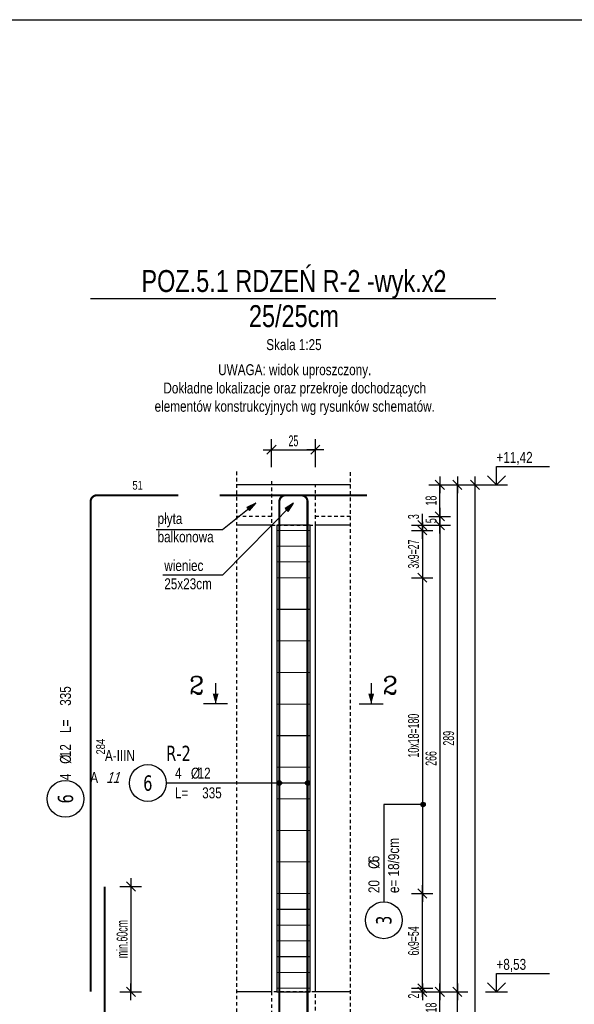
# Model space of a CAD drawing. Header units: millimetres. Extents: x 11988 to 14650, y -1596 to 604.
# Tile 16 of 38: x 12304 to 12621, y 43 to 604. Entities that reach past the tile are written whole.
import ezdxf
from ezdxf.enums import TextEntityAlignment as Align

# ---------------------------------------------------------------- set-up
doc = ezdxf.new("R2010")
doc.units = ezdxf.units.MM
doc.header["$LTSCALE"] = 10
doc.linetypes.add('MP', pattern=[0.36, 0.2, -0.16])
for name, color, linetype in [('BA_txg', 3, 'Continuous'), ('BA_wic', 1, 'Continuous'), ('BA_wis', 2, 'Continuous'), ('BA_wym', 1, 'Continuous'), ('BZ_kot', 7, 'Continuous'), ('BZ_odn', 1, 'Continuous'), ('BZ_opi1', 7, 'Continuous'), ('BZ_opi2', 4, 'Continuous'), ('BZ_opi3', 30, 'Continuous'), ('BZ_opi4', 53, 'Continuous'), ('BZ_P_roz', 11, 'Continuous'), ('BZ_P_wid', 3, 'Continuous'), ('BZ_P_wyc', 134, 'Continuous'), ('BZ_sym', 7, 'Continuous'), ('BZ_txg', 3, 'Continuous'), ('BZ_txs', 2, 'Continuous'), ('BZ_wym', 1, 'Continuous')]:
    doc.layers.add(name, color=color, linetype=linetype)
for name, color, linetype, plot in [('BZ_obroz', 137, 'Continuous', False), ('BZ_obw', 230, 'Continuous', False), ('BZ_pom', 6, 'Continuous', False)]:
    doc.layers.add(name, color=color, linetype=linetype, plot=plot)
doc.styles.add('BIKTBG', font='tahoma.ttf', dxfattribs={"width": 0.85})
doc.styles.add('BIKTC', font='bikromsw.shx', dxfattribs={"width": 0.85})
doc.styles.add('BIKTG', font='bikromsw.shx', dxfattribs={"width": 0.85})
doc.styles.add('BIKTS', font='bikromsw.shx', dxfattribs={"width": 0.8})
doc.styles.add('BIKWYM', font='bikromsw.shx', dxfattribs={"width": 0.6})
doc.styles.add('ROMANC', font='ROMANC.SHX')
doc.dimstyles.new('BA_KR_25_cm', dxfattribs={"dimscale": 0.25, "dimtxt": 25, "dimasz": 1.666667, "dimexe": 24, "dimexo": 0, "dimgap": 0, "dimtad": 0, "dimdec": 1, "dimrnd": 0.5, "dimzin": 9, "dimdsep": 46, "dimtxsty": 'BIKWYM', "dimblk": 'WYM-KR', "dimcen": 0, "dimdle": 20, "dimclrd": 256, "dimclre": 256, "dimclrt": 2, "dimadec": 0, "dimazin": 0, "dimtfac": 0.033333, "dimtdec": 1, "dimtmove": 0, "dimatfit": 3, "dimldrblk": 'WYM-KR', "dimfxl": 25, "dimfxlon": 1, "dimtvp": 0.8, "dimtolj": 1, "dimarcsym": 0})
doc.dimstyles.new('BZ_KP_25_cm', dxfattribs={"dimscale": 0.25, "dimtxt": 25, "dimasz": 1.666667, "dimexe": 24, "dimexo": 0, "dimgap": 0, "dimtad": 0, "dimdec": 1, "dimrnd": 0.5, "dimzin": 9, "dimdsep": 46, "dimtxsty": 'BIKWYM', "dimblk": 'WYM-KR', "dimblk1": 'WYM-KP', "dimblk2": 'WYM-KP', "dimsah": 1, "dimcen": 0, "dimdle": 20, "dimclrd": 256, "dimclre": 256, "dimclrt": 7, "dimadec": 0, "dimazin": 0, "dimtfac": 0.033333, "dimtdec": 1, "dimtmove": 0, "dimatfit": 3, "dimldrblk": 'WYM-KP', "dimfxl": 1, "dimtvp": 0.8, "dimtolj": 1, "dimarcsym": 0})
doc.dimstyles.new('BZ_KR_25_cm', dxfattribs={"dimscale": 0.25, "dimtxt": 25, "dimasz": 1.666667, "dimexe": 24, "dimexo": 0, "dimgap": 0, "dimtad": 0, "dimdec": 1, "dimrnd": 0.5, "dimzin": 9, "dimdsep": 46, "dimtxsty": 'BIKWYM', "dimblk": 'WYM-KR', "dimcen": 0, "dimdle": 20, "dimclrd": 256, "dimclre": 256, "dimclrt": 2, "dimadec": 0, "dimazin": 0, "dimtfac": 0.033333, "dimtdec": 1, "dimtmove": 0, "dimatfit": 3, "dimldrblk": 'WYM-KR', "dimfxl": 25, "dimfxlon": 1, "dimtvp": 0.8, "dimtolj": 1, "dimarcsym": 0})
doc.dimstyles.new('BZ_ST_25_cm', dxfattribs={"dimscale": 0.25, "dimtxt": 25, "dimasz": 1.666667, "dimexe": 24, "dimexo": 0, "dimgap": 0, "dimtad": 0, "dimdec": 1, "dimrnd": 0.5, "dimdsep": 46, "dimtxsty": 'BIKWYM', "dimblk": 'WYM-ST', "dimcen": 0, "dimdle": 20, "dimclrd": 256, "dimclre": 256, "dimclrt": 7, "dimadec": 0, "dimazin": 0, "dimtfac": 0.033333, "dimtdec": 1, "dimtix": 1, "dimtmove": 2, "dimatfit": 3, "dimldrblk": 'WYM-ST', "dimfxl": 1, "dimtvp": 0.8, "dimtolj": 1, "dimtzin": 0, "dimarcsym": 0})

# ---------------------------------------------------------------- blocks, each defined once
blk = doc.blocks.new('eoprz')
blk = doc.blocks.new('ST2')
blk.add_line((13.77, 0), (0, 0))
blk.add_solid([(6.84, -1.95), (6.84, 1.95), (0, 0)])
blk = doc.blocks.new('eprzh')
blk.add_line((-47.9, 0), (47.9, 0))
at = {"xscale": 6, "yscale": 6, "zscale": 6, "rotation": 90}
blk.add_blockref('ST2', (0, 0), dxfattribs=at)
at = {"style": 'ROMANC'}
blk.add_attdef('PRZ', text='', height=70, dxfattribs=at).set_placement((76, 39.4), align=Align.CENTER)
blk = doc.blocks.new('WYM-KP')
blk.add_hatch(color=256).paths.add_polyline_path([(3, 0, 1), (-3, 0, 1)])
blk.add_circle((0, 0), 3)
blk = doc.blocks.new('WYM-KR')
at = {"linetype": 'ByBlock'}
blk.add_line((11.52, 0), (-11.52, 0), dxfattribs=at)
at = {"color": 7, "linetype": 'ByBlock'}
blk.add_line((6.24, 6.24), (-6.24, -6.24), dxfattribs=at)
blk = doc.blocks.new('bik_BlkOpPret', base_point=(608.5, -87.83))
at = {"layer": 'BZ_opi1', "style": 'BIKTS', "width": 0.8}
for tag, p in [('SZTUK', (567.31, -85.33)), ('PRZEDR_FI', (581.12, -85.33)), ('PRZEKROJ', (584.93, -85.33)), ('PRZEDR_L', (567.31, -96.58)), ('DLUGOSC', (582.78, -96.58)), ('UWAGA', (567.31, -105.33))]:
    blk.add_attdef(tag, p, '', height=6.25, dxfattribs=at)
at = {"layer": 'BZ_opi2', "style": 'BIKTBG', "width": 0.8}
blk.add_attdef('NUMER', text='', height=8.75, dxfattribs=at).set_placement((551.81, -87.83), align=Align.MIDDLE_CENTER)
at = {"layer": 'BZ_pom', "width": 0.8}
for tag, p, height, style in [('POZYCJA', (562.31, -75.33), 8.75, 'BIKTBG'), ('GATUNEK', (526.97, -75.33), 6.25, 'BIKTS'), ('METODA_L', (520.17, -87.83), 6.25, 'BIKTS'), ('EURO_KOD', (529.45, -87.83), 6.25, 'BIKTS')]:
    blk.add_attdef(tag, p, '', height=height, dxfattribs=dict(at, style=style))
at = {"layer": 'BZ_wym', "width": 0.8}
for tag, p, height, style, flags in [('PRZEDR_NR', (567.31, -114.71), 8.75, 'BIKTBG', 1), ('PRZEDR_SZT', (567.31, -124.08), 6.25, 'BIKTS', 1), ('TYP_PRETA', (567.31, -133.46), 6.25, 'BIKTS', 3), ('EURO_KOD_SEGMENTY', (580.88, -142.83), 6.25, 'BIKTS', 3), ('HAK_1', (567.31, -152.21), 6.25, 'BIKTS', 3), ('HAK_2', (567.31, -161.58), 6.25, 'BIKTS', 3), ('ID', (567.31, -170.96), 6.25, 'BIKTS', 3), ('ID_C', (567.31, -180.33), 6.25, 'BIKTS', 3), ('b_atr_0', (567.31, -189.71), 6.25, 'BIKTS', 3)]:
    blk.add_attdef(tag, p, '', height=height, dxfattribs=dict(at, style=style, flags=flags))
blk = doc.blocks.new('bik_BlkOpPretW', base_point=(917.65, 307.46))
at = {"layer": 'BZ_opi2', "style": 'BIKTBG', "width": 0.8}
blk.add_attdef('NUMER', text='', height=8.75, dxfattribs=at).set_placement((933.15, 307.46), align=Align.MIDDLE_CENTER)
at = {"layer": 'BZ_opi4', "style": 'BIKTS', "width": 0.8}
for tag, p in [('SZTUK', (943.38, 304.33)), ('PRZEDR_FI', (952.43, 304.33)), ('PRZEKROJ', (956.24, 304.33)), ('PRZEDR_L', (970.04, 304.33)), ('DLUGOSC', (985.52, 304.33))]:
    blk.add_attdef(tag, p, '', height=6.25, dxfattribs=at)
at = {"layer": 'BZ_pom', "width": 0.8}
for tag, p, height, style, flags in [('POZYCJA', (943.38, 294.96), 8.75, 'BIKTBG', 3), ('GATUNEK', (943.38, 285.58), 6.25, 'BIKTS', 1), ('METODA_L', (943.38, 266.83), 6.25, 'BIKTS', 3)]:
    blk.add_attdef(tag, p, '', height=height, dxfattribs=dict(at, style=style, flags=flags))
at = {"layer": 'BZ_wym', "width": 0.8}
for tag, p, height, style, flags in [('UWAGA', (943.38, 276.21), 6.25, 'BIKTS', 1), ('TYP_PRETA', (943.38, 257.46), 6.25, 'BIKTS', 3), ('PRZEDR_NR', (943.38, 248.08), 8.75, 'BIKTBG', 1), ('PRZEDR_SZT', (943.38, 238.71), 6.25, 'BIKTS', 1), ('EURO_KOD', (943.38, 229.33), 6.25, 'BIKTS', 3), ('EURO_KOD_SEGMENTY', (956.95, 229.33), 6.25, 'BIKTS', 3), ('HAK_1', (943.38, 219.96), 6.25, 'BIKTS', 3), ('HAK_2', (943.38, 210.58), 6.25, 'BIKTS', 3), ('ID', (943.38, 201.21), 6.25, 'BIKTS', 3), ('ID_C', (943.38, 191.83), 6.25, 'BIKTS', 3), ('b_atr_0', (943.38, 182.46), 6.25, 'BIKTS', 3)]:
    blk.add_attdef(tag, p, '', height=height, dxfattribs=dict(at, style=style, flags=flags))
blk = doc.blocks.new('*D89')
at = {"layer": 'BA_wym', "lineweight": -2}
for p, q in [((12361.51, 109.66), (12373.76, 109.66)), ((12367.76, 109.24), (12367.76, 50.08)), ((12361.51, 49.66), (12373.76, 49.66))]:
    blk.add_line(p, q, dxfattribs=at)
at = {"layer": 'Defpoints', "color": 0}
for p in [(12352.76, 109.66), (12344.76, 49.66), (12367.76, 49.66)]:
    blk.add_point(p, dxfattribs=at)
at = {"layer": 'BA_wym', "lineweight": -2, "xscale": 0.4166666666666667, "yscale": 0.4166666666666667, "zscale": 0.4166666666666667}
for p, rotation in [((12367.76, 109.66), 90), ((12367.76, 49.66), 270)]:
    blk.add_blockref('WYM-KR', p, dxfattribs=dict(at, rotation=rotation))
at = {"layer": 'BA_wym', "color": 2, "insert": (12362.76, 79.66), "char_height": 6.25, "attachment_point": 5, "rotation": 90, "style": 'BIKWYM'}
blk.add_mtext('\\A1;min.60cm', dxfattribs=at)
blk = doc.blocks.new('*D109')
at = {"layer": 'BA_wym', "lineweight": -2}
for p, q in [((12527.63, 51.66), (12539.88, 51.66)), ((12533.88, 52.08), (12533.88, 52.49)), ((12533.88, 51.66), (12533.88, 49.66)), ((12527.63, 49.66), (12539.88, 49.66)), ((12533.88, 49.24), (12533.88, 45.49))]:
    blk.add_line(p, q, dxfattribs=at)
at = {"layer": 'Defpoints', "color": 0}
for p in [(12469.88, 51.66), (12492.88, 49.66), (12533.88, 49.66)]:
    blk.add_point(p, dxfattribs=at)
at = {"layer": 'BA_wym', "lineweight": -2, "xscale": 0.4166666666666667, "yscale": 0.4166666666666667, "zscale": 0.4166666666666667}
for p, rotation in [((12533.88, 51.66), 270), ((12533.88, 49.66), 90)]:
    blk.add_blockref('WYM-KR', p, dxfattribs=dict(at, rotation=rotation))
at = {"layer": 'BA_wym', "color": 2, "insert": (12528.88, 47.16), "char_height": 6.25, "attachment_point": 5, "rotation": 90, "style": 'BIKWYM'}
blk.add_mtext('\\A1;2', dxfattribs=at)
blk = doc.blocks.new('*D110')
at = {"layer": 'BA_wym', "lineweight": -2}
for p, q in [((12527.63, 105.66), (12539.88, 105.66)), ((12533.88, 52.08), (12533.88, 105.24)), ((12527.63, 51.66), (12539.88, 51.66))]:
    blk.add_line(p, q, dxfattribs=at)
at = {"layer": 'Defpoints', "color": 0}
for p in [(12469.88, 105.66), (12533.88, 105.66), (12469.88, 51.66)]:
    blk.add_point(p, dxfattribs=at)
at = {"layer": 'BA_wym', "lineweight": -2, "xscale": 0.4166666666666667, "yscale": 0.4166666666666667, "zscale": 0.4166666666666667}
for p, rotation in [((12533.88, 105.66), 90), ((12533.88, 51.66), 270)]:
    blk.add_blockref('WYM-KR', p, dxfattribs=dict(at, rotation=rotation))
at = {"layer": 'BA_wym', "color": 2, "insert": (12528.88, 78.66), "char_height": 6.25, "attachment_point": 5, "rotation": 90, "style": 'BIKWYM'}
blk.add_mtext('\\A1;6x9=54', dxfattribs=at)
blk = doc.blocks.new('*D111')
at = {"layer": 'BA_wym', "lineweight": -2}
for p, q in [((12527.63, 285.66), (12539.88, 285.66)), ((12533.88, 285.24), (12533.88, 106.08)), ((12527.63, 105.66), (12539.88, 105.66))]:
    blk.add_line(p, q, dxfattribs=at)
at = {"layer": 'Defpoints', "color": 0}
for p in [(12469.88, 285.66), (12469.88, 105.66), (12533.88, 105.66)]:
    blk.add_point(p, dxfattribs=at)
at = {"layer": 'BA_wym', "lineweight": -2, "xscale": 0.4166666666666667, "yscale": 0.4166666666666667, "zscale": 0.4166666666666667}
for p, rotation in [((12533.88, 285.66), 90), ((12533.88, 105.66), 270)]:
    blk.add_blockref('WYM-KR', p, dxfattribs=dict(at, rotation=rotation))
at = {"layer": 'BA_wym', "color": 2, "insert": (12528.88, 195.66), "char_height": 6.25, "attachment_point": 5, "rotation": 90, "style": 'BIKWYM'}
blk.add_mtext('\\A1;10x18=180', dxfattribs=at)
blk = doc.blocks.new('*D112')
at = {"layer": 'BA_wym', "lineweight": -2}
for p, q in [((12527.63, 312.66), (12539.88, 312.66)), ((12533.88, 313.08), (12533.88, 313.49)), ((12533.88, 312.66), (12533.88, 285.66)), ((12527.63, 285.66), (12539.88, 285.66)), ((12533.88, 285.24), (12533.88, 284.83))]:
    blk.add_line(p, q, dxfattribs=at)
at = {"layer": 'Defpoints', "color": 0}
for p in [(12469.88, 312.66), (12469.88, 285.66), (12533.88, 285.66)]:
    blk.add_point(p, dxfattribs=at)
at = {"layer": 'BA_wym', "lineweight": -2, "xscale": 0.4166666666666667, "yscale": 0.4166666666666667, "zscale": 0.4166666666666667}
for p, rotation in [((12533.88, 312.66), 270), ((12533.88, 285.66), 90)]:
    blk.add_blockref('WYM-KR', p, dxfattribs=dict(at, rotation=rotation))
at = {"layer": 'BA_wym', "color": 2, "insert": (12528.88, 299.16), "char_height": 6.25, "attachment_point": 5, "rotation": 90, "style": 'BIKWYM'}
blk.add_mtext('\\A1;3x9=27', dxfattribs=at)
blk = doc.blocks.new('*D113')
at = {"layer": 'BA_wym', "lineweight": -2}
for p, q in [((12533.88, 316.08), (12533.88, 322.13)), ((12527.63, 315.66), (12539.88, 315.66)), ((12533.88, 312.66), (12533.88, 315.66)), ((12527.63, 312.66), (12539.88, 312.66)), ((12533.88, 312.24), (12533.88, 311.83))]:
    blk.add_line(p, q, dxfattribs=at)
at = {"layer": 'Defpoints', "color": 0}
for p in [(12492.88, 315.66), (12533.88, 315.66), (12469.88, 312.66)]:
    blk.add_point(p, dxfattribs=at)
at = {"layer": 'BA_wym', "lineweight": -2, "xscale": 0.4166666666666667, "yscale": 0.4166666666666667, "zscale": 0.4166666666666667}
for p, rotation in [((12533.88, 315.66), 270), ((12533.88, 312.66), 90)]:
    blk.add_blockref('WYM-KR', p, dxfattribs=dict(at, rotation=rotation))
at = {"layer": 'BA_wym', "color": 2, "insert": (12528.88, 320.46), "char_height": 6.25, "attachment_point": 5, "rotation": 90, "style": 'BIKWYM'}
blk.add_mtext('\\A1;3', dxfattribs=at)
blk = doc.blocks.new('bik_BlkOpPretU', base_point=(1570.94, 615.52))
at = {"layer": 'BZ_opi2', "style": 'BIKTBG', "width": 0.8}
blk.add_attdef('NUMER', text='', height=8.75, dxfattribs=at).set_placement((1514.25, 615.52), align=Align.MIDDLE_CENTER)
at = {"layer": 'BZ_opi4', "style": 'BIKTS', "width": 0.8}
for tag, p in [('SZTUK', (1529.75, 618.02)), ('PRZEDR_FI', (1538.8, 618.02)), ('PRZEKROJ', (1542.61, 618.02)), ('PRZEDR_L', (1529.75, 606.77)), ('DLUGOSC', (1545.23, 606.77)), ('UWAGA', (1529.75, 598.02))]:
    blk.add_attdef(tag, p, '', height=6.25, dxfattribs=at)
at = {"layer": 'BZ_pom', "width": 0.8}
for tag, p, height, style in [('GATUNEK', (1483.8, 628.02), 6.25, 'BIKTS'), ('POZYCJA', (1524.75, 628.02), 8.75, 'BIKTBG'), ('METODA_L', (1489.99, 615.52), 6.25, 'BIKTS')]:
    blk.add_attdef(tag, p, '', height=height, dxfattribs=dict(at, style=style))
at = {"layer": 'BZ_wym', "width": 0.8}
for tag, p, height, style, flags in [('PRZEDR_NR', (1529.75, 588.65), 8.75, 'BIKTBG', 1), ('PRZEDR_SZT', (1529.75, 579.27), 6.25, 'BIKTS', 1), ('TYP_PRETA', (1529.75, 569.9), 6.25, 'BIKTS', 3), ('EURO_KOD', (1529.75, 560.52), 6.25, 'BIKTS', 3), ('EURO_KOD_SEGMENTY', (1544.75, 560.52), 6.25, 'BIKTS', 3), ('HAK_1', (1529.75, 551.15), 6.25, 'BIKTS', 3), ('HAK_2', (1529.75, 541.77), 6.25, 'BIKTS', 3), ('ID', (1529.75, 532.4), 6.25, 'BIKTS', 3), ('ID_C', (1529.75, 523.02), 6.25, 'BIKTS', 3), ('b_atr_0', (1529.75, 513.65), 6.25, 'BIKTS', 3)]:
    blk.add_attdef(tag, p, '', height=height, dxfattribs=dict(at, style=style, flags=flags))
blk = doc.blocks.new('*D125')
at = {"layer": 'BA_wym', "lineweight": -2}
for p, q in [((12537.63, 49.66), (12549.88, 49.66)), ((12543.88, 32.08), (12543.88, 49.24)), ((12537.63, 31.66), (12549.88, 31.66))]:
    blk.add_line(p, q, dxfattribs=at)
at = {"layer": 'Defpoints', "color": 0}
for p in [(12492.88, 49.66), (12543.88, 49.66), (12492.88, 31.66)]:
    blk.add_point(p, dxfattribs=at)
at = {"layer": 'BA_wym', "lineweight": -2, "xscale": 0.4166666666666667, "yscale": 0.4166666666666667, "zscale": 0.4166666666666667}
for p, rotation in [((12543.88, 49.66), 90), ((12543.88, 31.66), 270)]:
    blk.add_blockref('WYM-KR', p, dxfattribs=dict(at, rotation=rotation))
at = {"layer": 'BA_wym', "color": 2, "insert": (12538.88, 40.66), "char_height": 6.25, "attachment_point": 5, "rotation": 90, "style": 'BIKWYM'}
blk.add_mtext('\\A1;18', dxfattribs=at)
blk = doc.blocks.new('*D126')
at = {"layer": 'BA_wym', "lineweight": -2}
for p, q in [((12537.63, 315.66), (12549.88, 315.66)), ((12543.88, 315.24), (12543.88, 50.08)), ((12537.63, 49.66), (12549.88, 49.66))]:
    blk.add_line(p, q, dxfattribs=at)
at = {"layer": 'Defpoints', "color": 0}
for p in [(12492.88, 315.66), (12492.88, 49.66), (12543.88, 49.66)]:
    blk.add_point(p, dxfattribs=at)
at = {"layer": 'BA_wym', "lineweight": -2, "xscale": 0.4166666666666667, "yscale": 0.4166666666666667, "zscale": 0.4166666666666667}
for p, rotation in [((12543.88, 315.66), 90), ((12543.88, 49.66), 270)]:
    blk.add_blockref('WYM-KR', p, dxfattribs=dict(at, rotation=rotation))
at = {"layer": 'BA_wym', "color": 2, "insert": (12538.88, 182.66), "char_height": 6.25, "attachment_point": 5, "rotation": 90, "style": 'BIKWYM'}
blk.add_mtext('\\A1;266', dxfattribs=at)
blk = doc.blocks.new('*D127')
at = {"layer": 'BA_wym', "lineweight": -2}
for p, q in [((12537.63, 320.66), (12549.88, 320.66)), ((12543.88, 320.24), (12543.88, 316.08)), ((12537.63, 315.66), (12549.88, 315.66))]:
    blk.add_line(p, q, dxfattribs=at)
at = {"layer": 'Defpoints', "color": 0}
for p in [(12492.88, 320.66), (12492.88, 315.66), (12543.88, 315.66)]:
    blk.add_point(p, dxfattribs=at)
at = {"layer": 'BA_wym', "lineweight": -2, "xscale": 0.4166666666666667, "yscale": 0.4166666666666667, "zscale": 0.4166666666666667}
for p, rotation in [((12543.88, 320.66), 90), ((12543.88, 315.66), 270)]:
    blk.add_blockref('WYM-KR', p, dxfattribs=dict(at, rotation=rotation))
at = {"layer": 'BA_wym', "color": 2, "insert": (12538.88, 318.16), "char_height": 6.25, "attachment_point": 5, "rotation": 90, "style": 'BIKWYM'}
blk.add_mtext('\\A1;5', dxfattribs=at)
blk = doc.blocks.new('*D128')
at = {"layer": 'BA_wym', "lineweight": -2}
for p, q in [((12537.63, 338.66), (12549.88, 338.66)), ((12543.88, 321.08), (12543.88, 338.24)), ((12537.63, 320.66), (12549.88, 320.66))]:
    blk.add_line(p, q, dxfattribs=at)
at = {"layer": 'Defpoints', "color": 0}
for p in [(12492.88, 338.66), (12543.88, 338.66), (12492.88, 320.66)]:
    blk.add_point(p, dxfattribs=at)
at = {"layer": 'BA_wym', "lineweight": -2, "xscale": 0.4166666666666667, "yscale": 0.4166666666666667, "zscale": 0.4166666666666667}
for p, rotation in [((12543.88, 338.66), 90), ((12543.88, 320.66), 270)]:
    blk.add_blockref('WYM-KR', p, dxfattribs=dict(at, rotation=rotation))
at = {"layer": 'BA_wym', "color": 2, "insert": (12538.88, 329.66), "char_height": 6.25, "attachment_point": 5, "rotation": 90, "style": 'BIKWYM'}
blk.add_mtext('\\A1;18', dxfattribs=at)
blk = doc.blocks.new('*D133')
at = {"layer": 'BA_wym', "lineweight": -2}
for p, q in [((12547.63, 49.66), (12559.88, 49.66)), ((12553.88, -238.92), (12553.88, 49.24)), ((12547.63, -239.34), (12559.88, -239.34))]:
    blk.add_line(p, q, dxfattribs=at)
at = {"layer": 'Defpoints', "color": 0}
for p in [(12492.88, 49.66), (12553.88, 49.66), (12492.88, -239.34)]:
    blk.add_point(p, dxfattribs=at)
at = {"layer": 'BA_wym', "lineweight": -2, "xscale": 0.4166666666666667, "yscale": 0.4166666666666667, "zscale": 0.4166666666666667}
for p, rotation in [((12553.88, 49.66), 90), ((12553.88, -239.34), 270)]:
    blk.add_blockref('WYM-KR', p, dxfattribs=dict(at, rotation=rotation))
at = {"layer": 'BA_wym', "color": 2, "insert": (12548.88, -94.84), "char_height": 6.25, "attachment_point": 5, "rotation": 90, "style": 'BIKWYM'}
blk.add_mtext('\\A1;289', dxfattribs=at)
blk = doc.blocks.new('*D134')
at = {"layer": 'BA_wym', "lineweight": -2}
for p, q in [((12547.63, 338.66), (12559.88, 338.66)), ((12553.88, 50.08), (12553.88, 338.24)), ((12547.63, 49.66), (12559.88, 49.66))]:
    blk.add_line(p, q, dxfattribs=at)
at = {"layer": 'Defpoints', "color": 0}
for p in [(12492.88, 338.66), (12553.88, 338.66), (12492.88, 49.66)]:
    blk.add_point(p, dxfattribs=at)
at = {"layer": 'BA_wym', "lineweight": -2, "xscale": 0.4166666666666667, "yscale": 0.4166666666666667, "zscale": 0.4166666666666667}
for p, rotation in [((12553.88, 338.66), 90), ((12553.88, 49.66), 270)]:
    blk.add_blockref('WYM-KR', p, dxfattribs=dict(at, rotation=rotation))
at = {"layer": 'BA_wym', "color": 2, "insert": (12548.88, 194.16), "char_height": 6.25, "attachment_point": 5, "rotation": 90, "style": 'BIKWYM'}
blk.add_mtext('\\A1;289', dxfattribs=at)
blk = doc.blocks.new('*D135')
at = {"layer": 'BA_wym', "lineweight": -2}
for p, q in [((12557.63, 338.66), (12569.88, 338.66)), ((12563.88, 338.24), (12563.88, -947.92)), ((12557.63, -948.34), (12569.88, -948.34))]:
    blk.add_line(p, q, dxfattribs=at)
at = {"layer": 'Defpoints', "color": 0}
for p in [(12492.88, 338.66), (12492.88, -948.34), (12563.88, -948.34)]:
    blk.add_point(p, dxfattribs=at)
at = {"layer": 'BA_wym', "lineweight": -2, "xscale": 0.4166666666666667, "yscale": 0.4166666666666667, "zscale": 0.4166666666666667}
for p, rotation in [((12563.88, 338.66), 90), ((12563.88, -948.34), 270)]:
    blk.add_blockref('WYM-KR', p, dxfattribs=dict(at, rotation=rotation))
at = {"layer": 'BA_wym', "color": 2, "insert": (12558.88, -304.84), "char_height": 6.25, "attachment_point": 5, "rotation": 90, "style": 'BIKWYM'}
blk.add_mtext('\\A1;1287', dxfattribs=at)
blk = doc.blocks.new('WYM-ST')
blk.add_hatch(color=256).paths.add_polyline_path([(-13, 2.9), (0, 0), (-13, -2.9)])
blk.add_lwpolyline([(0, 0), (-13, 2.9), (-13, -2.9), (0, 0)])
blk = doc.blocks.new('*U29')
for p, q in [((0, 4.17), (12.08, 4.17)), ((0, 0), (0, 4.17))]:
    blk.add_line(p, q)
at = {"color": 1}
blk.add_line((-2.5, 0), (2.5, 0), dxfattribs=at)
blk.add_lwpolyline([(-2.06, 2.06), (0, 0), (2.06, 2.06)])
at = {"style": 'BIKTS', "width": 0.8}
blk.add_attdef('POZIOM', text='', height=2.5, dxfattribs=at).set_placement((0, 6.25), align=Align.MIDDLE_LEFT)
blk = doc.blocks.new('*D136')
at = {"layer": 'BZ_wym', "lineweight": -2}
for p, q in [((12447.88, 348.66), (12447.88, 364.66)), ((12472.88, 348.66), (12472.88, 364.66)), ((12448.3, 358.66), (12472.47, 358.66))]:
    blk.add_line(p, q, dxfattribs=at)
at = {"layer": 'Defpoints', "color": 0}
for p in [(12472.88, 358.66), (12447.88, 338.66), (12472.88, 338.66)]:
    blk.add_point(p, dxfattribs=at)
at = {"layer": 'BZ_wym', "lineweight": -2, "xscale": 0.4166666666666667, "yscale": 0.4166666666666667, "zscale": 0.4166666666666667, "rotation": 180}
blk.add_blockref('WYM-KR', (12447.88, 358.66), dxfattribs=at)
at = {"layer": 'BZ_wym', "lineweight": -2, "xscale": 0.4166666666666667, "yscale": 0.4166666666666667, "zscale": 0.4166666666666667}
blk.add_blockref('WYM-KR', (12472.88, 358.66), dxfattribs=at)
at = {"layer": 'BZ_wym', "color": 2, "insert": (12460.38, 363.66), "char_height": 6.25, "attachment_point": 5, "style": 'BIKWYM'}
blk.add_mtext('\\A1;25', dxfattribs=at)

msp = doc.modelspace()

# ---------------------------------------------------------------- linework, layer by layer
at = {"layer": 'BA_wic', "linetype": 'MP'}
for points in [[(12427.88, 346.16), (12427.88, -955.84)], [(12492.88, -955.84), (12492.88, 346.16)], [(12447.88, 340.66), (12447.88, 315.66), (12472.88, 315.66), (12472.88, 338.66), (12447.88, 338.66)], [(12447.88, 320.66), (12427.88, 320.66)], [(12492.88, 320.66), (12472.88, 320.66)], [(12447.88, 49.66), (12447.88, 24.66), (12472.88, 24.66), (12472.88, 49.66), (12447.88, 49.66)]]:
    msp.add_lwpolyline(points, dxfattribs=at)
at = {"layer": 'BA_wis'}
for points in [[(12492.88, 338.66), (12427.88, 338.66)], [(12447.88, 315.66), (12427.88, 315.66)], [(12447.88, 315.66), (12447.88, 49.66)], [(12472.88, 49.66), (12472.88, 315.66)], [(12492.88, 315.66), (12472.88, 315.66)], [(12447.88, 49.66), (12427.88, 49.66)], [(12492.88, 49.66), (12472.88, 49.66)]]:
    msp.add_lwpolyline(points, dxfattribs=at)
at = {"layer": 'BZ_obroz'}
msp.add_lwpolyline([(12450.88, 49.66), (12469.88, 49.66), (12469.88, 315.66), (12450.88, 315.66)], close=True, dxfattribs=at)
at = {"layer": 'BZ_obw'}
msp.add_lwpolyline([(11988.13, 603.77), (13989.08, 603.77), (13989.08, -982.33), (11988.13, -982.33)], close=True, dxfattribs=at)
at = {"layer": 'BZ_odn'}
msp.add_circle((12377.38, 168.66), 10.5, dxfattribs=at)
at = {"layer": 'BZ_odn', "color": 252}
for centre in [(12330.41, 159.61), (12511.88, 90.41)]:
    msp.add_circle(centre, 10.5, dxfattribs=at)
at = {"layer": 'BZ_P_roz', "const_width": 0.6}
for points in [[(12450.88, 312.66), (12469.88, 312.66)], [(12450.88, 303.66), (12469.88, 303.66)], [(12450.88, 294.66), (12469.88, 294.66)], [(12450.88, 285.66), (12469.88, 285.66)], [(12450.88, 267.66), (12469.88, 267.66)], [(12450.88, 249.66), (12469.88, 249.66)], [(12450.88, 231.66), (12469.88, 231.66)], [(12450.88, 213.66), (12469.88, 213.66)], [(12450.88, 195.66), (12469.88, 195.66)], [(12450.88, 177.66), (12469.88, 177.66)], [(12450.88, 159.66), (12469.88, 159.66)], [(12450.88, 141.66), (12469.88, 141.66)], [(12450.88, 123.66), (12469.88, 123.66)], [(12450.88, 105.66), (12469.88, 105.66)], [(12450.88, 96.66), (12469.88, 96.66)], [(12450.88, 87.66), (12469.88, 87.66)], [(12450.88, 78.66), (12469.88, 78.66)], [(12450.88, 69.66), (12469.88, 69.66)], [(12450.88, 60.66), (12469.88, 60.66)], [(12450.88, 51.66), (12469.88, 51.66)]]:
    msp.add_lwpolyline(points, dxfattribs=at)
at = {"layer": 'BZ_P_wid', "const_width": 1.2}
for points in [[(12418.42, 332.66), (12464.82, 332.66, -0.414214), (12468.42, 329.06), (12468.42, 49.66)], [(12502.35, 332.66), (12455.95, 332.66, 0.414214), (12452.35, 329.06), (12452.35, 49.66)]]:
    msp.add_lwpolyline(points, format="xyb", dxfattribs=at)
for points in [[(12452.35, 109.66), (12452.35, -239.34)], [(12468.42, 109.66), (12468.42, -239.34)]]:
    msp.add_lwpolyline(points, dxfattribs=at)
at = {"layer": 'BZ_P_wyc', "linetype": 'Continuous', "const_width": 1.2}
msp.add_lwpolyline([(12394.76, 332.66), (12348.36, 332.66, 0.414214), (12344.76, 329.06), (12344.76, 49.66)], format="xyb", dxfattribs=at)
msp.add_lwpolyline([(12352.76, 109.66), (12352.76, -239.34)], dxfattribs=at)
at = {"layer": 'BZ_txg'}
msp.add_lwpolyline([(12344.65, 444.8), (12575.75, 444.8)], dxfattribs=at)

# ---------------------------------------------------------------- block references
ref = msp.add_blockref('bik_BlkOpPretW', (12330.41, 144.11), dxfattribs=dict(rotation=90))
ref.add_attrib('NUMER', '6', dxfattribs={"layer": 'BZ_opi2', "height": 8.75, "rotation": 90, "style": 'BIKTBG', "width": 0.8}).set_placement((12330.41, 159.61), align=Align.MIDDLE_CENTER)
ref.add_attrib('SZTUK', '4', (12333.54, 170.3), dxfattribs={"layer": 'BZ_opi4', "height": 6.25, "rotation": 90, "style": 'BIKTS', "width": 0.8})
ref.add_attrib('PRZEKROJ', '12', (12333.54, 183.39), dxfattribs={"layer": 'BZ_opi4', "height": 6.25, "rotation": 90, "style": 'BIKTS', "width": 0.8})
ref.add_attrib('DLUGOSC', '335', (12333.54, 212.68), dxfattribs={"layer": 'BZ_opi4', "height": 6.25, "rotation": 90, "style": 'BIKTS', "width": 0.8})
ref.add_attrib('PRZEDR_FI', '%%c', (12333.54, 179.58), dxfattribs={"layer": 'BZ_opi4', "height": 6.25, "rotation": 90, "style": 'BIKTS', "width": 0.8})
ref.add_attrib('PRZEDR_L', 'L=', (12333.54, 197.2), dxfattribs={"layer": 'BZ_opi4', "height": 6.25, "rotation": 90, "style": 'BIKTS', "width": 0.8})
ref = msp.add_blockref('bik_BlkOpPret', (12431.69, 168.66))
ref.add_attrib('NUMER', '6', dxfattribs={"layer": 'BZ_opi2', "height": 8.75, "style": 'BIKTBG', "width": 0.8}).set_placement((12377.38, 168.66), align=Align.MIDDLE_CENTER)
ref.add_attrib('POZYCJA', 'R-2', (12387.88, 181.16), dxfattribs={"layer": 'BZ_pom', "height": 8.75, "style": 'BIKTBG', "width": 0.8})
ref.add_attrib('SZTUK', '4', (12392.88, 171.16), dxfattribs={"layer": 'BZ_opi1', "height": 6.25, "style": 'BIKTS', "width": 0.8})
ref.add_attrib('GATUNEK', 'A-IIIN', (12352.93, 181.16), dxfattribs={"layer": 'BZ_pom', "height": 6.25, "style": 'BIKTS', "width": 0.8})
ref.add_attrib('PRZEKROJ', '12', (12405.74, 171.16), dxfattribs={"layer": 'BZ_opi1', "height": 6.25, "style": 'BIKTS', "width": 0.8})
ref.add_attrib('DLUGOSC', '335', (12408.36, 159.91), dxfattribs={"layer": 'BZ_opi1', "height": 6.25, "style": 'BIKTS', "width": 0.8})
ref.add_attrib('METODA_L', 'A', (12344.55, 168.66), dxfattribs={"layer": 'BZ_pom', "height": 6.25, "style": 'BIKTS', "width": 0.8})
ref.add_attrib('PRZEDR_FI', '%%c', (12401.93, 171.16), dxfattribs={"layer": 'BZ_opi1', "height": 6.25, "style": 'BIKTS', "width": 0.8})
ref.add_attrib('PRZEDR_L', 'L=', (12392.88, 159.91), dxfattribs={"layer": 'BZ_opi1', "height": 6.25, "style": 'BIKTS', "width": 0.8})
ref.add_attrib('EURO_KOD', '11', (12353.6, 168.66), dxfattribs={"layer": 'BZ_pom', "height": 6.25, "style": 'BIKTS', "oblique": 18, "width": 0.8})
ref = msp.add_blockref('bik_BlkOpPretU', (12511.88, 156.39), dxfattribs=dict(rotation=90))
ref.add_attrib('NUMER', '3', dxfattribs={"layer": 'BZ_opi2', "height": 8.75, "rotation": 90, "style": 'BIKTBG', "width": 0.8}).set_placement((12511.88, 90.41), align=Align.MIDDLE_CENTER)
ref.add_attrib('SZTUK', '20', (12509.38, 105.91), dxfattribs={"layer": 'BZ_opi4', "height": 6.25, "rotation": 90, "style": 'BIKTS', "width": 0.8})
ref.add_attrib('PRZEKROJ', '6', (12509.38, 123.53), dxfattribs={"layer": 'BZ_opi4', "height": 6.25, "rotation": 90, "style": 'BIKTS', "width": 0.8})
ref.add_attrib('UWAGA', 'e= 18/9cm', (12520.63, 105.91), dxfattribs={"layer": 'BZ_opi4', "height": 6.25, "rotation": 90, "style": 'BIKTS', "width": 0.8})
ref.add_attrib('PRZEDR_FI', '%%c', (12509.38, 119.72), dxfattribs={"layer": 'BZ_opi4', "height": 6.25, "rotation": 90, "style": 'BIKTS', "width": 0.8})
at = {"layer": 'BA_txg'}
ref = msp.add_blockref('eprzh', (12416.04, 213.74), dxfattribs=dict(at, xscale=-0.142857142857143, yscale=0.1428571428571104, zscale=0.142857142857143))
ref.add_attrib('PRZ', '2', dxfattribs={"layer": '0', "height": 10, "style": 'ROMANC'}).set_placement((12405.18, 219.38), align=Align.CENTER)
at = {"layer": 'BA_txg', "xscale": 0.142857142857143, "yscale": 0.142857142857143, "zscale": 0.142857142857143}
msp.add_blockref('eprzh', (12504.73, 213.74), dxfattribs=at).add_auto_attribs({'PRZ': '2'})
at = {"layer": 'BZ_kot', "xscale": 2.5, "yscale": 2.5, "zscale": 2.5}
for p, values in [((12576.13, 338.66), {'POZIOM': '+11,42'}), ((12576.13, 49.66), {'POZIOM': '+8,53'})]:
    msp.add_blockref('*U29', p, dxfattribs=at).add_auto_attribs(values)
at = {"layer": 'BZ_sym'}
ref = msp.add_blockref('eoprz', (12460.67, 444.8), dxfattribs=dict(at, xscale=0.05, yscale=0.05, zscale=0.05))
ref.add_attrib('Nazwa', 'POZ.5.1 RDZEŃ R-2 -wyk.x2', dxfattribs={"layer": 'BZ_txg', "height": 12.5, "style": 'BIKTG', "width": 0.8}).set_placement((12460.67, 454.8), align=Align.MIDDLE_CENTER)
ref = msp.add_blockref('eoprz', (12460.67, 424.8), dxfattribs=dict(at, xscale=0.05, yscale=0.05, zscale=0.05))
ref.add_attrib('Nazwa', '25/25cm', dxfattribs={"layer": 'BZ_txg', "height": 12.5, "style": 'BIKTG', "width": 0.8}).set_placement((12460.67, 434.8), align=Align.MIDDLE_CENTER)
ref.add_attrib('Skala', 'Skala 1:25', dxfattribs={"layer": 'BZ_txs', "height": 6.25, "style": 'BIKTS', "width": 0.8}).set_placement((12460.67, 418.55), align=Align.MIDDLE_CENTER)

# ---------------------------------------------------------------- texts
at = {"layer": 'BZ_opi3', "style": 'BIKTC', "width": 0.8}
for s, rotation, p in [('51', 359.9998, (12371.56, 338.36)), ('284', 90.0002, (12350.46, 189.36))]:
    msp.add_text(s, height=5, rotation=rotation, dxfattribs=at).set_placement(p, align=Align.MIDDLE_CENTER)
at = {"layer": 'BZ_txs', "char_height": 6.25, "attachment_point": 1, "style": 'BIKTS'}
for s, insert, width in [('\\pxqc;{\\Fbikromsw.shx|c1;UWAGA: widok uproszczony. \\PDokładne lokalizacje oraz przekroje dochodzących\\Pelementów konstrukcyjnych wg rysunków schematów.}', (12338.21, 407.37), 245.8549), ('płyta\\Pbalkonowa', (12382.94, 322.54), 113.0116), ('wieniec\\P25x23cm', (12386.75, 295.76), 113.0116)]:
    msp.add_mtext(s, dxfattribs=dict(at, insert=insert, width=width))

# ---------------------------------------------------------------- dimensions: what is measured, and where the dimension line sits
at = {"layer": 'BA_wym'}
for base, p1, p2, override, picture, middle in [((12543.88, 338.66), (12492.88, 320.66), (12492.88, 338.66), {"dimatfit": 1}, '*D128', (12538.88, 329.66)), ((12553.88, 338.66), (12492.88, 49.66), (12492.88, 338.66), {"dimrnd": 1, "dimblk": 'WYM-KR', "dimatfit": 1}, '*D134', (12548.88, 194.16)), ((12563.88, -948.34), (12492.88, 338.66), (12492.88, -948.34), {"dimrnd": 1, "dimblk": 'WYM-KR', "dimatfit": 1}, '*D135', (12558.88, -304.84)), ((12543.88, 315.66), (12492.88, 320.66), (12492.88, 315.66), {"dimatfit": 1}, '*D127', (12538.88, 318.16)), ((12543.88, 49.66), (12492.88, 315.66), (12492.88, 49.66), {"dimrnd": 1, "dimblk": 'WYM-KR', "dimatfit": 1}, '*D126', (12538.88, 182.66)), ((12533.88, 49.66), (12469.88, 51.66), (12492.88, 49.66), {"dimatfit": 1}, '*D109', (12528.88, 47.16)), ((12543.88, 49.66), (12492.88, 31.66), (12492.88, 49.66), {"dimatfit": 1}, '*D125', (12538.88, 40.66)), ((12553.88, 49.66), (12492.88, -239.34), (12492.88, 49.66), {"dimrnd": 1, "dimblk": 'WYM-KR', "dimatfit": 1}, '*D133', (12548.88, -94.84))]:
    dim = msp.add_linear_dim(base=base, p1=p1, p2=p2, angle=90, dimstyle='BA_KR_25_cm', override=override, dxfattribs=at)
    dim.commit()
    dim.dimension.update_dxf_attribs({"geometry": picture, "text_midpoint": middle})
dim = msp.add_linear_dim(base=(12533.88, 315.66), p1=(12469.88, 312.66), p2=(12492.88, 315.66), angle=90, dimstyle='BA_KR_25_cm', override={"dimrnd": 1, "dimatfit": 1}, dxfattribs=at)
dim.commit()
dim.dimension.update_dxf_attribs({"geometry": '*D113', "text_midpoint": (12533.88, 320.46), "dimtype": 160})
dim = msp.add_linear_dim(base=(12533.88, 285.66), p1=(12469.88, 312.66), p2=(12469.88, 285.66), angle=90, text='3x9=<>', dimstyle='BA_KR_25_cm', override={"dimtxsty": 'BIKWYM', "dimatfit": 1}, dxfattribs=at)
dim.commit()
dim.dimension.update_dxf_attribs({"geometry": '*D112', "text_midpoint": (12533.88, 299.16), "dimtype": 160})
for base, p1, p2, text, picture, middle in [((12533.88, 105.66), (12469.88, 285.66), (12469.88, 105.66), '10x18=<>', '*D111', (12528.88, 195.66)), ((12367.76, 49.66), (12352.76, 109.66), (12344.76, 49.66), 'min.60cm', '*D89', (12362.76, 79.66)), ((12533.88, 105.66), (12469.88, 51.66), (12469.88, 105.66), '6x9=<>', '*D110', (12528.88, 78.66))]:
    dim = msp.add_linear_dim(base=base, p1=p1, p2=p2, angle=90, text=text, dimstyle='BA_KR_25_cm', override={"dimtxsty": 'BIKWYM', "dimatfit": 1}, dxfattribs=at)
    dim.commit()
    dim.dimension.update_dxf_attribs({"geometry": picture, "text_midpoint": middle})
at = {"layer": 'BZ_wym', "color": 5}
dim = msp.add_linear_dim(base=(12472.88, 358.66), p1=(12447.88, 338.66), p2=(12472.88, 338.66), dimstyle='BZ_KR_25_cm', override={"dimatfit": 1, "dimfxl": 40}, dxfattribs=at)
dim.commit()
dim.dimension.update_dxf_attribs({"geometry": '*D136', "text_midpoint": (12460.38, 363.66)})

# ---------------------------------------------------------------- leaders
at = {"layer": 'BZ_odn'}
for points, dimstyle in [([(12438.88, 328.24), (12419.98, 313.05), (12382.04, 313.05)], 'BZ_ST_25_cm'), ([(12460.38, 328.16), (12419.98, 287.19), (12385.96, 287.19)], 'BZ_ST_25_cm'), ([(12452.35, 168.66), (12427.88, 168.66), (12387.88, 168.66)], 'BZ_KP_25_cm'), ([(12468.42, 168.66), (12427.88, 168.66), (12387.88, 168.66)], 'BZ_KP_25_cm')]:
    msp.add_leader(points, dimstyle=dimstyle, dxfattribs=at)
at = {"layer": 'BZ_odn', "color": 252}
msp.add_leader([(12534.31, 156.39), (12511.88, 156.39), (12511.88, 100.91)], dimstyle='BZ_KP_25_cm', override={"dimclrd": 252}, dxfattribs=at)

doc.saveas('drawing.dxf')
